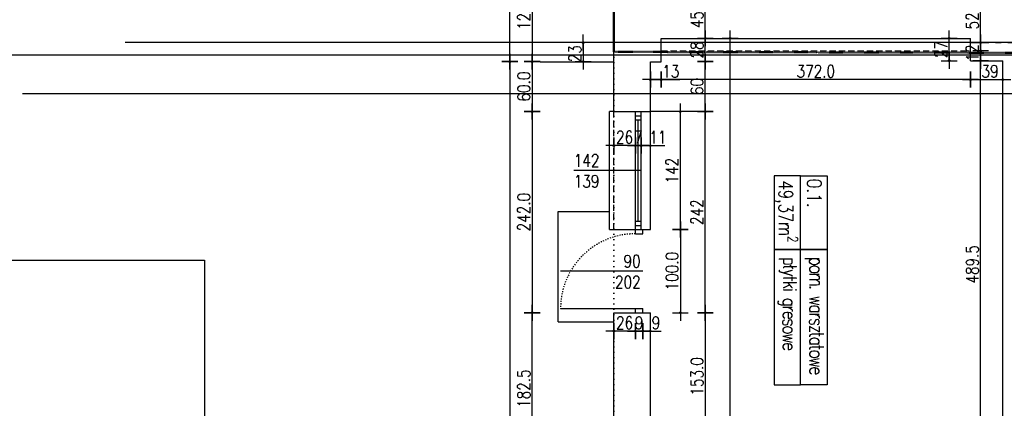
# Model space of a CAD drawing. Header units: millimetres. Extents: x 22865 to 60762, y -18816 to 15611.
# Tile 44 of 256: x 39822 to 41006, y -11410 to -10942. Entities that reach past the tile are written whole.
import ezdxf

# ---------------------------------------------------------------- set-up
doc = ezdxf.new("R2010")
doc.units = ezdxf.units.MM
for name, pattern in [('2_EGBU_A', [0]), ('DASHED', [15, 7, -8]), ('DASHED2', [0.375, 0.25, -0.125]), ('DOT', [6.35, 0, -6.35])]:
    doc.linetypes.add(name, pattern=pattern)
doc.layers.add('EGBB_L_0', color=7, linetype='2_EGBU_A', lineweight=50, true_color=0x804000)
for name, color, linetype in [('OPISY', 6, 'Continuous'), ('RAMLA', 2, 'Continuous'), ('sciany murowane', 4, 'Continuous'), ('widokowa', 2, 'Continuous'), ('wyburzenia', 14, 'Continuous'), ('WYMIARY', 6, 'Continuous')]:
    doc.layers.add(name, color=color, linetype=linetype)
doc.styles.add('1-100', font='simplex.shx', dxfattribs={"width": 0.8, "height": 15})
doc.dimstyles.new('1-100', dxfattribs={"dimscale": 0.5, "dimtxt": 100, "dimasz": 1, "dimexe": 0.18, "dimexo": 0.0625, "dimgap": 5, "dimtad": 1, "dimdec": 1, "dimzin": 0, "dimdsep": 46, "dimtxsty": '1-100', "dimblk1": 'K', "dimblk2": 'K', "dimsah": 1, "dimcen": 0.09, "dimse1": 1, "dimse2": 1, "dimadec": 0, "dimazin": 0, "dimtfac": 1, "dimtdec": 1, "dimtofl": 0, "dimtmove": 0, "dimatfit": 3, "dimldrblk": 'K', "dimfxl": 0, "dimtolj": 1, "dimtzin": 0, "dimarcsym": 0})

# ---------------------------------------------------------------- blocks, each defined once
blk = doc.blocks.new('K')
for p, q in [((-19.1, 0), (19.1, 0)), ((0, -19.1), (0, 19.1))]:
    blk.add_line(p, q)
blk.add_circle((0, 0), 2.02)
blk = doc.blocks.new('*D2451')
at = {"layer": 'WYMIARY', "color": 0, "lineweight": -2}
blk.add_line((40438, -10870.6), (40438, -10992.1), dxfattribs=at)
at = {"layer": 'WYMIARY', "color": 0, "linetype": 'ByBlock', "lineweight": -2, "xscale": 0.5, "yscale": 0.5, "zscale": 0.5}
for p, rotation in [((40438, -10870.1), 89.9999999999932), ((40438, -10992.6), 269.9999999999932)]:
    blk.add_blockref('K', p, dxfattribs=dict(at, rotation=rotation))
at = {"layer": 'WYMIARY', "color": 0, "ltscale": 0.2, "insert": (40428, -10931.4), "char_height": 15, "attachment_point": 5, "rotation": 90, "style": '1-100'}
blk.add_mtext('\\A1;122.5', dxfattribs=at)
blk = doc.blocks.new('*D2452')
at = {"layer": 'WYMIARY', "color": 0, "lineweight": -2}
blk.add_line((40438, -10993.1), (40438, -11052.1), dxfattribs=at)
at = {"layer": 'WYMIARY', "color": 0, "linetype": 'ByBlock', "lineweight": -2, "xscale": 0.5, "yscale": 0.5, "zscale": 0.5}
for p, rotation in [((40438, -10992.6), 89.99999999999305), ((40438, -11052.6), 269.9999999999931)]:
    blk.add_blockref('K', p, dxfattribs=dict(at, rotation=rotation))
at = {"layer": 'WYMIARY', "color": 0, "ltscale": 0.2, "insert": (40428, -11022.6), "char_height": 15, "attachment_point": 5, "rotation": 90, "style": '1-100'}
blk.add_mtext('\\A1;60.0', dxfattribs=at)
blk = doc.blocks.new('*D2453')
at = {"layer": 'WYMIARY', "color": 0, "lineweight": -2}
blk.add_line((40646.3, -11294.1), (40646.3, -11053.1), dxfattribs=at)
at = {"layer": 'WYMIARY', "color": 0, "linetype": 'ByBlock', "lineweight": -2, "xscale": 0.5, "yscale": 0.5, "zscale": 0.5}
for p, rotation in [((40646.3, -11052.6), 90), ((40646.3, -11294.6), 270)]:
    blk.add_blockref('K', p, dxfattribs=dict(at, rotation=rotation))
at = {"layer": 'WYMIARY', "color": 0, "ltscale": 0.2, "insert": (40636.3, -11173.6), "char_height": 15, "attachment_point": 5, "rotation": 90, "style": '1-100'}
blk.add_mtext('\\A1;242', dxfattribs=at)
blk = doc.blocks.new('*D2454')
at = {"layer": 'WYMIARY', "color": 0, "lineweight": -2}
blk.add_line((40616.3, -11194.1), (40616.3, -11053.1), dxfattribs=at)
at = {"layer": 'WYMIARY', "color": 0, "linetype": 'ByBlock', "lineweight": -2, "xscale": 0.5, "yscale": 0.5, "zscale": 0.5}
for p, rotation in [((40616.3, -11052.6), 89.99999999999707), ((40616.3, -11194.6), 269.999999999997)]:
    blk.add_blockref('K', p, dxfattribs=dict(at, rotation=rotation))
at = {"layer": 'WYMIARY', "color": 0, "ltscale": 0.2, "insert": (40606.3, -11123.6), "char_height": 15, "attachment_point": 5, "rotation": 90, "style": '1-100'}
blk.add_mtext('\\A1;142', dxfattribs=at)
blk = doc.blocks.new('*D2455')
at = {"layer": 'WYMIARY', "color": 0, "lineweight": -2}
blk.add_line((40646.3, -11052.1), (40646.3, -10993.1), dxfattribs=at)
at = {"layer": 'WYMIARY', "color": 0, "linetype": 'ByBlock', "lineweight": -2, "xscale": 0.5, "yscale": 0.5, "zscale": 0.5}
for p, rotation in [((40646.3, -10992.6), 90), ((40646.3, -11052.6), 270)]:
    blk.add_blockref('K', p, dxfattribs=dict(at, rotation=rotation))
at = {"layer": 'WYMIARY', "color": 0, "ltscale": 0.2, "insert": (40636.3, -11022.6), "char_height": 15, "attachment_point": 5, "rotation": 90, "style": '1-100'}
blk.add_mtext('\\A1;60', dxfattribs=at)
blk = doc.blocks.new('*D2456')
at = {"layer": 'WYMIARY', "color": 0, "lineweight": -2}
blk.add_line((40561.7, -11093.5), (40536.7, -11093.5), dxfattribs=at)
at = {"layer": 'WYMIARY', "color": 0, "linetype": 'ByBlock', "lineweight": -2, "xscale": 0.5, "yscale": 0.5, "zscale": 0.5, "rotation": 180}
blk.add_blockref('K', (40536.2, -11093.5), dxfattribs=at)
at = {"layer": 'WYMIARY', "color": 0, "linetype": 'ByBlock', "lineweight": -2, "xscale": 0.5, "yscale": 0.5, "zscale": 0.5}
blk.add_blockref('K', (40562.2, -11093.5), dxfattribs=at)
at = {"layer": 'WYMIARY', "color": 0, "ltscale": 0.2, "insert": (40549.2, -11083.5), "char_height": 15, "attachment_point": 5, "style": '1-100'}
blk.add_mtext('\\A1;26', dxfattribs=at)
blk = doc.blocks.new('*D2457')
at = {"layer": 'WYMIARY', "color": 0, "lineweight": -2}
blk.add_line((40562.7, -11093.5), (40568.7, -11093.5), dxfattribs=at)
at = {"layer": 'WYMIARY', "color": 0, "linetype": 'ByBlock', "lineweight": -2, "xscale": 0.5, "yscale": 0.5, "zscale": 0.5, "rotation": 180}
blk.add_blockref('K', (40562.2, -11093.5), dxfattribs=at)
at = {"layer": 'WYMIARY', "color": 0, "linetype": 'ByBlock', "lineweight": -2, "xscale": 0.5, "yscale": 0.5, "zscale": 0.5}
blk.add_blockref('K', (40569.2, -11093.5), dxfattribs=at)
at = {"layer": 'WYMIARY', "color": 0, "ltscale": 0.2, "insert": (40565.7, -11083.5), "char_height": 15, "attachment_point": 5, "style": '1-100'}
blk.add_mtext('\\A1;7', dxfattribs=at)
blk = doc.blocks.new('*D2458')
at = {"layer": 'WYMIARY', "color": 0, "lineweight": -2}
for p, q in [((40569.7, -11093.5), (40579.7, -11093.5)), ((40580.2, -11093.5), (40597.7, -11093.5))]:
    blk.add_line(p, q, dxfattribs=at)
at = {"layer": 'WYMIARY', "color": 0, "linetype": 'ByBlock', "lineweight": -2, "xscale": 0.5, "yscale": 0.5, "zscale": 0.5, "rotation": 180}
blk.add_blockref('K', (40569.2, -11093.5), dxfattribs=at)
at = {"layer": 'WYMIARY', "color": 0, "linetype": 'ByBlock', "lineweight": -2, "xscale": 0.5, "yscale": 0.5, "zscale": 0.5}
blk.add_blockref('K', (40580.2, -11093.5), dxfattribs=at)
at = {"layer": 'WYMIARY', "color": 0, "ltscale": 0.2, "insert": (40589.2, -11083.5), "char_height": 15, "attachment_point": 5, "style": '1-100'}
blk.add_mtext('\\A1;11', dxfattribs=at)
blk = doc.blocks.new('*D2459')
at = {"layer": 'WYMIARY', "color": 0, "lineweight": -2}
blk.add_line((40646.3, -10992.1), (40646.3, -10965.1), dxfattribs=at)
at = {"layer": 'WYMIARY', "color": 0, "linetype": 'ByBlock', "lineweight": -2, "xscale": 0.5, "yscale": 0.5, "zscale": 0.5}
for p, rotation in [((40646.3, -10964.6), 89.9999999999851), ((40646.3, -10992.6), 269.9999999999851)]:
    blk.add_blockref('K', p, dxfattribs=dict(at, rotation=rotation))
at = {"layer": 'WYMIARY', "color": 0, "ltscale": 0.2, "insert": (40636.3, -10978.6), "char_height": 15, "attachment_point": 5, "rotation": 90, "style": '1-100'}
blk.add_mtext('\\A1;28', dxfattribs=at)
blk = doc.blocks.new('*D2460')
at = {"layer": 'WYMIARY', "color": 0, "lineweight": -2}
blk.add_line((40646.3, -10964.1), (40646.3, -10920.1), dxfattribs=at)
at = {"layer": 'WYMIARY', "color": 0, "linetype": 'ByBlock', "lineweight": -2, "xscale": 0.5, "yscale": 0.5, "zscale": 0.5}
for p, rotation in [((40646.3, -10919.6), 90), ((40646.3, -10964.6), 270)]:
    blk.add_blockref('K', p, dxfattribs=dict(at, rotation=rotation))
at = {"layer": 'WYMIARY', "color": 0, "ltscale": 0.2, "insert": (40636.3, -10942.1), "char_height": 15, "attachment_point": 5, "rotation": 90, "style": '1-100'}
blk.add_mtext('\\A1;45', dxfattribs=at)
blk = doc.blocks.new('*D2461')
at = {"layer": 'WYMIARY', "color": 0, "lineweight": -2}
blk.add_line((40964.7, -11014.2), (40593.7, -11014.2), dxfattribs=at)
at = {"layer": 'WYMIARY', "color": 0, "linetype": 'ByBlock', "lineweight": -2, "xscale": 0.5, "yscale": 0.5, "zscale": 0.5, "rotation": 180}
blk.add_blockref('K', (40593.2, -11014.2), dxfattribs=at)
at = {"layer": 'WYMIARY', "color": 0, "linetype": 'ByBlock', "lineweight": -2, "xscale": 0.5, "yscale": 0.5, "zscale": 0.5}
blk.add_blockref('K', (40965.2, -11014.2), dxfattribs=at)
at = {"layer": 'WYMIARY', "color": 0, "ltscale": 0.2, "insert": (40779.2, -11004.2), "char_height": 15, "attachment_point": 5, "style": '1-100'}
blk.add_mtext('\\A1;372.0', dxfattribs=at)
blk = doc.blocks.new('*D2462')
at = {"layer": 'WYMIARY', "color": 0, "lineweight": -2}
blk.add_line((40939.7, -10991.1), (40939.7, -10965.1), dxfattribs=at)
at = {"layer": 'WYMIARY', "color": 0, "linetype": 'ByBlock', "lineweight": -2, "xscale": 0.5, "yscale": 0.5, "zscale": 0.5}
for p, rotation in [((40939.7, -10964.6), 90), ((40939.7, -10991.6), 270)]:
    blk.add_blockref('K', p, dxfattribs=dict(at, rotation=rotation))
at = {"layer": 'WYMIARY', "color": 0, "ltscale": 0.2, "insert": (40929.7, -10978.1), "char_height": 15, "attachment_point": 5, "rotation": 90, "style": '1-100'}
blk.add_mtext('\\A1;27', dxfattribs=at)
blk = doc.blocks.new('*D2463')
at = {"layer": 'WYMIARY', "color": 0, "lineweight": -2}
blk.add_line((40965.7, -11014.2), (41003.7, -11014.2), dxfattribs=at)
at = {"layer": 'WYMIARY', "color": 0, "linetype": 'ByBlock', "lineweight": -2, "xscale": 0.5, "yscale": 0.5, "zscale": 0.5}
for p, rotation in [((40965.2, -11014.2), 179.9999999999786), ((41004.2, -11014.2), 359.9999999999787)]:
    blk.add_blockref('K', p, dxfattribs=dict(at, rotation=rotation))
at = {"layer": 'WYMIARY', "color": 0, "ltscale": 0.2, "insert": (40988.7, -11004.2), "char_height": 15, "attachment_point": 5, "style": '1-100'}
blk.add_mtext('\\A1;39', dxfattribs=at)
blk = doc.blocks.new('*D2464')
at = {"layer": 'WYMIARY', "color": 0, "lineweight": -2}
for p, q in [((40571.7, -11316.7), (40579.7, -11316.7)), ((40580.2, -11316.7), (40593.1, -11316.7))]:
    blk.add_line(p, q, dxfattribs=at)
at = {"layer": 'WYMIARY', "color": 0, "linetype": 'ByBlock', "lineweight": -2, "xscale": 0.5, "yscale": 0.5, "zscale": 0.5, "rotation": 180}
blk.add_blockref('K', (40571.2, -11316.7), dxfattribs=at)
at = {"layer": 'WYMIARY', "color": 0, "linetype": 'ByBlock', "lineweight": -2, "xscale": 0.5, "yscale": 0.5, "zscale": 0.5}
blk.add_blockref('K', (40580.2, -11316.7), dxfattribs=at)
at = {"layer": 'WYMIARY', "color": 0, "ltscale": 0.2, "insert": (40586.9, -11306.7), "char_height": 15, "attachment_point": 5, "style": '1-100'}
blk.add_mtext('\\A1;9', dxfattribs=at)
blk = doc.blocks.new('*D2465')
at = {"layer": 'WYMIARY', "color": 0, "lineweight": -2}
blk.add_line((40438, -11053.1), (40438, -11294.1), dxfattribs=at)
at = {"layer": 'WYMIARY', "color": 0, "linetype": 'ByBlock', "lineweight": -2, "xscale": 0.5, "yscale": 0.5, "zscale": 0.5}
for p, rotation in [((40438, -11052.6), 89.99999999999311), ((40438, -11294.6), 269.9999999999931)]:
    blk.add_blockref('K', p, dxfattribs=dict(at, rotation=rotation))
at = {"layer": 'WYMIARY', "color": 0, "ltscale": 0.2, "insert": (40428, -11173.6), "char_height": 15, "attachment_point": 5, "rotation": 90, "style": '1-100'}
blk.add_mtext('\\A1;242.0', dxfattribs=at)
blk = doc.blocks.new('*D2466')
at = {"layer": 'WYMIARY', "color": 0, "lineweight": -2}
blk.add_line((40646.3, -11295.1), (40646.3, -11447.1), dxfattribs=at)
at = {"layer": 'WYMIARY', "color": 0, "linetype": 'ByBlock', "lineweight": -2, "xscale": 0.5, "yscale": 0.5, "zscale": 0.5}
for p, rotation in [((40646.3, -11294.6), 89.99999999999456), ((40646.3, -11447.6), 269.9999999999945)]:
    blk.add_blockref('K', p, dxfattribs=dict(at, rotation=rotation))
at = {"layer": 'WYMIARY', "color": 0, "ltscale": 0.2, "insert": (40636.3, -11371.1), "char_height": 15, "attachment_point": 5, "rotation": 90, "style": '1-100'}
blk.add_mtext('\\A1;153.0', dxfattribs=at)
blk = doc.blocks.new('*D2467')
at = {"layer": 'WYMIARY', "color": 0, "lineweight": -2}
blk.add_line((40438, -11476.6), (40438, -11295.1), dxfattribs=at)
at = {"layer": 'WYMIARY', "color": 0, "linetype": 'ByBlock', "lineweight": -2, "xscale": 0.5, "yscale": 0.5, "zscale": 0.5}
for p, rotation in [((40438, -11294.6), 89.99999999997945), ((40438, -11477.1), 269.9999999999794)]:
    blk.add_blockref('K', p, dxfattribs=dict(at, rotation=rotation))
at = {"layer": 'WYMIARY', "color": 0, "ltscale": 0.2, "insert": (40428, -11385.9), "char_height": 15, "attachment_point": 5, "rotation": 90, "style": '1-100'}
blk.add_mtext('\\A1;182.5', dxfattribs=at)
blk = doc.blocks.new('*D2486')
at = {"layer": 'WYMIARY', "color": 0, "lineweight": -2}
blk.add_line((40561.7, -11316.7), (40536.7, -11316.7), dxfattribs=at)
at = {"layer": 'WYMIARY', "color": 0, "linetype": 'ByBlock', "lineweight": -2, "xscale": 0.5, "yscale": 0.5, "zscale": 0.5}
for p, rotation in [((40536.2, -11316.7), 180.000000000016), ((40562.2, -11316.7), 1.603391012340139e-11)]:
    blk.add_blockref('K', p, dxfattribs=dict(at, rotation=rotation))
at = {"layer": 'WYMIARY', "color": 0, "ltscale": 0.2, "insert": (40549.2, -11306.7), "char_height": 15, "attachment_point": 5, "style": '1-100'}
blk.add_mtext('\\A1;26', dxfattribs=at)
blk = doc.blocks.new('*D2487')
at = {"layer": 'WYMIARY', "color": 0, "lineweight": -2}
blk.add_line((40570.7, -11316.7), (40562.7, -11316.7), dxfattribs=at)
at = {"layer": 'WYMIARY', "color": 0, "linetype": 'ByBlock', "lineweight": -2, "xscale": 0.5, "yscale": 0.5, "zscale": 0.5}
for p, rotation in [((40562.2, -11316.7), 180.0000000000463), ((40571.2, -11316.7), 4.632018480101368e-11)]:
    blk.add_blockref('K', p, dxfattribs=dict(at, rotation=rotation))
at = {"layer": 'WYMIARY', "color": 0, "ltscale": 0.2, "insert": (40566.7, -11306.7), "char_height": 15, "attachment_point": 5, "style": '1-100'}
blk.add_mtext('\\A1;9', dxfattribs=at)
blk = doc.blocks.new('*D2495')
at = {"layer": 'WYMIARY', "color": 0, "lineweight": -2, "ltscale": 0.2}
blk.add_line((40676.3, -12152.1), (40676.3, -10965.1), dxfattribs=at)
at = {"layer": 'WYMIARY', "color": 0, "linetype": 'ByBlock', "lineweight": -2, "xscale": 0.5, "yscale": 0.5, "zscale": 0.5}
for p, rotation in [((40676.3, -10964.6), 89.99999999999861), ((40676.3, -12152.6), 269.9999999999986)]:
    blk.add_blockref('K', p, dxfattribs=dict(at, rotation=rotation))
at = {"layer": 'WYMIARY', "color": 0, "ltscale": 0.2, "insert": (40666.3, -11558.6), "char_height": 15, "attachment_point": 5, "rotation": 90, "style": '1-100'}
blk.add_mtext('\\A1;1188.0', dxfattribs=at)
blk = doc.blocks.new('*D2534')
at = {"layer": 'WYMIARY', "color": 0, "lineweight": -2, "ltscale": 0.2}
blk.add_line((40616.3, -11195.1), (40616.3, -11294.1), dxfattribs=at)
at = {"layer": 'WYMIARY', "color": 0, "linetype": 'ByBlock', "lineweight": -2, "xscale": 0.5, "yscale": 0.5, "zscale": 0.5}
for p, rotation in [((40616.3, -11194.6), 90), ((40616.3, -11294.6), 270)]:
    blk.add_blockref('K', p, dxfattribs=dict(at, rotation=rotation))
at = {"layer": 'WYMIARY', "color": 0, "ltscale": 0.2, "insert": (40606.3, -11244.6), "char_height": 15, "attachment_point": 5, "rotation": 90, "style": '1-100'}
blk.add_mtext('\\A1;100.0', dxfattribs=at)
blk = doc.blocks.new('*D2542')
at = {"layer": 'WYMIARY', "color": 0, "lineweight": -2, "ltscale": 0.2}
blk.add_line((40977.5, -11480.6), (40977.5, -10992.1), dxfattribs=at)
at = {"layer": 'WYMIARY', "color": 0, "linetype": 'ByBlock', "lineweight": -2, "xscale": 0.5, "yscale": 0.5, "zscale": 0.5}
for p, rotation in [((40977.5, -10991.6), 90), ((40977.5, -11481.1), 270)]:
    blk.add_blockref('K', p, dxfattribs=dict(at, rotation=rotation))
at = {"layer": 'WYMIARY', "color": 0, "ltscale": 0.2, "insert": (40967.5, -11236.4), "char_height": 15, "attachment_point": 5, "rotation": 90, "style": '1-100'}
blk.add_mtext('\\A1;489.5', dxfattribs=at)
blk = doc.blocks.new('*D2543')
at = {"layer": 'WYMIARY', "color": 0, "lineweight": -2}
for p, q in [((40580.7, -11014.2), (40592.7, -11014.2)), ((40593.2, -11014.2), (40615.8, -11014.2))]:
    blk.add_line(p, q, dxfattribs=at)
at = {"layer": 'WYMIARY', "color": 0, "linetype": 'ByBlock', "lineweight": -2, "xscale": 0.5, "yscale": 0.5, "zscale": 0.5, "rotation": 180}
blk.add_blockref('K', (40580.2, -11014.2), dxfattribs=at)
at = {"layer": 'WYMIARY', "color": 0, "linetype": 'ByBlock', "lineweight": -2, "xscale": 0.5, "yscale": 0.5, "zscale": 0.5}
blk.add_blockref('K', (40593.2, -11014.2), dxfattribs=at)
at = {"layer": 'WYMIARY', "color": 0, "ltscale": 0.2, "insert": (40604.8, -11004.2), "char_height": 15, "attachment_point": 5, "style": '1-100'}
blk.add_mtext('\\A1;13', dxfattribs=at)
blk = doc.blocks.new('*D2627')
at = {"layer": 'WYMIARY', "color": 0, "lineweight": -2, "ltscale": 0.2}
blk.add_line((40411.1, -10993.1), (40411.1, -14001.6), dxfattribs=at)
at = {"layer": 'WYMIARY', "color": 0, "linetype": 'ByBlock', "lineweight": -2, "xscale": 0.5, "yscale": 0.5, "zscale": 0.5}
for p, rotation in [((40411.1, -10992.6), 90), ((40411.1, -14002.1), 270)]:
    blk.add_blockref('K', p, dxfattribs=dict(at, rotation=rotation))
at = {"layer": 'WYMIARY', "color": 0, "ltscale": 0.2, "insert": (40401.1, -12497.4), "char_height": 15, "attachment_point": 5, "rotation": 90, "style": '1-100'}
blk.add_mtext('\\A1;3009.5', dxfattribs=at)
blk = doc.blocks.new('*D2628')
at = {"layer": 'WYMIARY', "color": 0, "lineweight": -2, "ltscale": 0.2}
blk.add_line((40411.1, -10992.1), (40411.1, -10306.1), dxfattribs=at)
at = {"layer": 'WYMIARY', "color": 0, "linetype": 'ByBlock', "lineweight": -2, "xscale": 0.5, "yscale": 0.5, "zscale": 0.5}
for p, rotation in [((40411.1, -10305.6), 90), ((40411.1, -10992.6), 270)]:
    blk.add_blockref('K', p, dxfattribs=dict(at, rotation=rotation))
at = {"layer": 'WYMIARY', "color": 0, "ltscale": 0.2, "insert": (40401.1, -10649.1), "char_height": 15, "attachment_point": 5, "rotation": 90, "style": '1-100'}
blk.add_mtext('\\A1;687.0', dxfattribs=at)
blk = doc.blocks.new('*D2665')
at = {"layer": 'WYMIARY', "color": 0, "lineweight": -2}
blk.add_line((40977.5, -10969.1), (40977.5, -10918.1), dxfattribs=at)
at = {"layer": 'WYMIARY', "color": 0, "linetype": 'ByBlock', "lineweight": -2, "xscale": 0.5, "yscale": 0.5, "zscale": 0.5}
for p, rotation in [((40977.5, -10917.6), 90), ((40977.5, -10969.6), 270)]:
    blk.add_blockref('K', p, dxfattribs=dict(at, rotation=rotation))
at = {"layer": 'WYMIARY', "color": 0, "ltscale": 0.2, "insert": (40967.5, -10943.6), "char_height": 15, "attachment_point": 5, "rotation": 90, "style": '1-100'}
blk.add_mtext('\\A1;52', dxfattribs=at)
blk = doc.blocks.new('*D2666')
at = {"layer": 'WYMIARY', "color": 0, "lineweight": -2}
blk.add_line((40977.5, -10980.1), (40977.5, -10991.1), dxfattribs=at)
at = {"layer": 'WYMIARY', "color": 0, "linetype": 'ByBlock', "lineweight": -2, "xscale": 0.5, "yscale": 0.5, "zscale": 0.5}
for p, rotation in [((40977.5, -10979.6), 90), ((40977.5, -10991.6), 270)]:
    blk.add_blockref('K', p, dxfattribs=dict(at, rotation=rotation))
at = {"layer": 'WYMIARY', "color": 0, "ltscale": 0.2, "insert": (40967.5, -10982.1), "char_height": 15, "attachment_point": 5, "rotation": 90, "style": '1-100'}
blk.add_mtext('\\A1;12', dxfattribs=at)
blk = doc.blocks.new('*D2724')
at = {"layer": 'WYMIARY', "color": 0, "lineweight": -2}
blk.add_line((40499.5, -10970.1), (40499.5, -10992.1), dxfattribs=at)
at = {"layer": 'WYMIARY', "color": 0, "linetype": 'ByBlock', "lineweight": -2, "xscale": 0.5, "yscale": 0.5, "zscale": 0.5}
for p, rotation in [((40499.5, -10969.6), 90), ((40499.5, -10992.6), 270)]:
    blk.add_blockref('K', p, dxfattribs=dict(at, rotation=rotation))
at = {"layer": 'WYMIARY', "color": 0, "ltscale": 0.2, "insert": (40489.5, -10983.1), "char_height": 15, "attachment_point": 5, "rotation": 90, "style": '1-100'}
blk.add_mtext('\\A1;23', dxfattribs=at)

msp = doc.modelspace()

# ---------------------------------------------------------------- linework, layer by layer
at = {"layer": 'EGBB_L_0', "linetype": '2_EGBU_A'}
msp.add_line((40536.19, -10305.65), (40536.19, -10980.86), dxfattribs=at)
at = {"layer": 'EGBB_L_0', "linetype": 'DASHED', "ltscale": 0.02}
msp.add_line((40536.19, -10980.86), (41022.43, -10981.94), dxfattribs=at)
at = {"layer": 'OPISY'}
for points in [[(40760.97, -11218.62), (40760.97, -11130), (40729.04, -11130), (40729.04, -11218.62)], [(40792.91, -11130), (40792.91, -11218.62), (40760.97, -11218.62), (40760.97, -11130)], [(40760.97, -11381.47), (40760.97, -11218.62), (40729.04, -11218.62), (40729.04, -11381.47)], [(40792.91, -11218.62), (40792.91, -11381.47), (40760.97, -11381.47), (40760.97, -11218.62)], [(40760.97, -11381.47), (40760.97, -11218.62), (40792.91, -11218.62), (40792.91, -11381.47)]]:
    msp.add_lwpolyline(points, close=True, dxfattribs=at)
at = {"layer": 'RAMLA', "color": 2}
msp.add_lwpolyline([(32935.14, -11231.39), (40044.04, -11231.39), (40044.04, -15296.39), (32935.14, -15296.39)], close=True, dxfattribs=at)
at = {"layer": 'sciany murowane', "ltscale": 0.2}
for p, q in [((40536.19, -11052.65), (40536.19, -10870.15)), ((40580.19, -11052.65), (40580.19, -10992.65)), ((40536.19, -11052.65), (40580.19, -11052.65)), ((40536.19, -11477.15), (40536.19, -11294.65)), ((40536.19, -11294.65), (40580.19, -11294.65)), ((40580.19, -11447.65), (40580.19, -11294.65))]:
    msp.add_line(p, q, dxfattribs=at)
at = {"layer": 'sciany murowane', "ltscale": 20}
for p, q in [((40593.19, -10992.65), (40593.19, -10964.65)), ((40593.19, -10964.65), (40965.19, -10964.65)), ((40965.19, -10991.65), (40965.19, -10964.65)), ((40580.19, -10992.65), (40593.19, -10992.65)), ((40965.19, -10991.65), (41004.19, -10991.65)), ((41004.19, -12152.65), (41004.19, -10991.65))]:
    msp.add_line(p, q, dxfattribs=at)
at = {"layer": 'sciany murowane', "linetype": 'DASHED'}
for p, q in [((40593.19, -10969.65), (40536.19, -10969.65)), ((40965.19, -10969.65), (41030.19, -10969.65))]:
    msp.add_line(p, q, dxfattribs=at)
at = {"layer": 'sciany murowane', "color": 2, "ltscale": 0.2}
for p, q in [((40531.19, -11194.65), (40531.19, -11052.65)), ((40536.19, -11052.65), (40531.19, -11052.65)), ((40562.19, -11199.65), (40562.19, -11052.65)), ((40562.19, -11057.65), (40569.19, -11057.65)), ((40569.19, -11194.65), (40569.19, -11052.65)), ((40580.19, -11194.65), (40580.19, -11052.65)), ((40562.19, -11062.65), (40569.19, -11062.65)), ((40562.19, -11184.65), (40569.19, -11184.65)), ((40562.19, -11189.65), (40569.19, -11189.65)), ((40531.19, -11194.65), (40580.19, -11194.65)), ((40562.19, -11199.65), (40571.19, -11199.65)), ((40571.19, -11199.65), (40571.19, -11194.65)), ((40472.19, -11289.65), (40571.19, -11289.65)), ((40562.19, -11294.65), (40562.19, -11289.65)), ((40571.19, -11294.65), (40571.19, -11289.65))]:
    msp.add_line(p, q, dxfattribs=at)
at = {"layer": 'widokowa', "ltscale": 0.2}
msp.add_line((41389.01, -10969.65), (39948.56, -10969.65), dxfattribs=at)
at = {"layer": 'widokowa', "color": 1, "linetype": 'DASHED2', "ltscale": 30}
for p, q in [((40593.19, -10979.65), (40965.19, -10979.65)), ((40536.19, -11194.65), (40536.19, -11052.65))]:
    msp.add_line(p, q, dxfattribs=at)
at = {"layer": 'widokowa', "color": 1, "ltscale": 0.2}
for p, q in [((40565.69, -11184.65), (40565.69, -11062.65)), ((40469.19, -11305.65), (40469.19, -11172.65)), ((40469.19, -11172.65), (40531.19, -11172.65)), ((40469.19, -11305.65), (40536.19, -11305.65))]:
    msp.add_line(p, q, dxfattribs=at)
at = {"layer": 'widokowa', "color": 1, "linetype": 'DASHED', "ltscale": 0.2}
msp.add_arc((40562.19, -11289.65), 90, 90, 180, dxfattribs=at)
at = {"layer": 'wyburzenia', "linetype": 'DOT'}
msp.add_line((40536.19, -10980.86), (40536.19, -13983.21), dxfattribs=at)
at = {"layer": 'WYMIARY'}
msp.add_line((40447.53, -10992.65), (40536.19, -10992.65), dxfattribs=at)
at = {"layer": 'WYMIARY', "ltscale": 0.2}
for p, q in [((41121.8, -11031.15), (39825.05, -11031.15)), ((40636.76, -11052.65), (40580.19, -11052.65)), ((40569.19, -11123.65), (40487.97, -11123.65)), ((40571.19, -11244.65), (40472.19, -11244.65))]:
    msp.add_line(p, q, dxfattribs=at)
msp.add_lwpolyline([(29895.74, -10984.56), (49905.31, -10984.56), (49905.31, -15363.85), (29895.74, -15363.85)], close=True, dxfattribs=at)

# ---------------------------------------------------------------- texts
at = {"layer": 'OPISY', "color": 1, "insert": (40743.51, -11135.52), "char_height": 17, "width": 183.8811, "attachment_point": 4, "rotation": 270, "style": '1-100'}
msp.add_mtext('\\A1;{\\T0.95;\\Fsimplex8|c238;49,37m{\\H0.7x;\\S2^ ;}}', dxfattribs=at)
at = {"layer": 'OPISY', "color": 2, "insert": (40777.44, -11133.35), "char_height": 17, "width": 183.8811, "attachment_point": 4, "rotation": 270, "style": '1-100'}
msp.add_mtext('{\\Fsimplex8|c238;0.1.}', dxfattribs=at)
at = {"layer": 'OPISY', "char_height": 17, "width": 302.1591, "attachment_point": 4, "rotation": 270, "style": '1-100'}
for s, insert in [('{\\T0.8;\\Fsimplex8|c238;płytki gresowe}', (40745.26, -11227.75)), ('{\\T0.8;\\Fsimplex8|c238;pom. warsztatowe }', (40777.44, -11227.46))]:
    msp.add_mtext(s, dxfattribs=dict(at, insert=insert))
at = {"layer": 'WYMIARY', "ltscale": 0.2, "char_height": 15, "width": 63.8053, "attachment_point": 1, "style": '1-100'}
for s, insert in [('142\\P139', (40488.13, -11103.97)), ('\\pxqr;90\\P202\\P\\pq*;', (40504.71, -11225.19))]:
    msp.add_mtext(s, dxfattribs=dict(at, insert=insert))

# ---------------------------------------------------------------- dimensions: what is measured, and where the dimension line sits
at = {"layer": 'WYMIARY', "ltscale": 0.2}
for base, p1, p2, picture, middle in [((40411.12, -10305.65), (40401.56, -10992.65), (40536.19, -10305.65), '*D2628', (40401.12, -10649.15)), ((40411.12, -14002.15), (40428.42, -10992.65), (40428.42, -14002.15), '*D2627', (40401.12, -12497.4)), ((40977.47, -10991.65), (40959.32, -11481.15), (40965.19, -10991.65), '*D2542', (40967.47, -11236.4)), ((40616.31, -11294.65), (40580.19, -11194.65), (40580.19, -11294.65), '*D2534', (40606.31, -11244.65))]:
    dim = msp.add_linear_dim(base=base, p1=p1, p2=p2, angle=270, dimstyle='1-100', dxfattribs=at)
    dim.commit()
    dim.dimension.update_dxf_attribs({"geometry": picture, "text_midpoint": middle})
at = {"layer": 'WYMIARY'}
for p1, p2, distance, override, picture, middle in [((40470.3, -10870.15), (40470.3, -10992.65), -32.33, {"dimtxsty": '1-100', "dimldrblk": 'K'}, '*D2451', (40427.97, -10931.4)), ((40671.43, -10964.65), (40671.43, -10919.65), 25.11, {"dimdec": 0, "dimtxsty": '1-100', "dimldrblk": 'K'}, '*D2460', (40636.32, -10942.15)), ((40636.76, -10992.65), (40636.76, -10964.65), -9.56, {"dimdec": 0, "dimtxsty": '1-100', "dimldrblk": 'K'}, '*D2459', (40636.32, -10978.65)), ((40943.33, -10991.65), (40943.33, -10964.65), 3.67, {"dimdec": 0, "dimtxsty": '1-100', "dimldrblk": 'K'}, '*D2462', (40929.66, -10978.15)), ((40480.87, -10992.65), (40480.87, -11052.65), -42.9, {"dimtxsty": '1-100', "dimldrblk": 'K'}, '*D2452', (40427.97, -11022.65)), ((40636.76, -11052.65), (40636.76, -10992.65), -9.56, {"dimdec": 0, "dimtxsty": '1-100', "dimldrblk": 'K'}, '*D2455', (40636.32, -11022.65)), ((40965.19, -11003.4), (40593.19, -11003.4), 10.82, {"dimtxsty": '1-100', "dimldrblk": 'K'}, '*D2461', (40779.19, -11004.23)), ((40472.43, -11052.65), (40472.43, -11294.65), -34.46, {"dimtxsty": '1-100', "dimldrblk": 'K'}, '*D2465', (40427.97, -11173.65)), ((40565.04, -11194.65), (40565.04, -11052.65), -51.26, {"dimdec": 0, "dimtxsty": '1-100', "dimldrblk": 'K'}, '*D2454', (40606.31, -11123.65)), ((40582.42, -11294.65), (40582.42, -11052.65), -63.9, {"dimdec": 0, "dimtxsty": '1-100', "dimldrblk": 'K'}, '*D2453', (40636.32, -11173.65)), ((40562.19, -11091.04), (40536.19, -11091.04), 2.46, {"dimdec": 0, "dimtxsty": '1-100', "dimldrblk": 'K'}, '*D2456', (40549.19, -11083.5)), ((40569.19, -11093.5), (40580.19, -11093.5), 0, {"dimdec": 0, "dimtxsty": '1-100', "dimldrblk": 'K'}, '*D2458', (40589.19, -11083.5)), ((40454.04, -11477.15), (40454.04, -11294.65), 16.07, {"dimtxsty": '1-100', "dimldrblk": 'K'}, '*D2467', (40427.97, -11385.9)), ((40636.76, -11294.65), (40636.76, -11447.65), 9.56, {"dimtxsty": '1-100', "dimldrblk": 'K'}, '*D2466', (40636.32, -11371.15)), ((40562.19, -11307.16), (40536.19, -11307.16), 9.56, {"dimdec": 0, "dimtxsty": '1-100', "dimldrblk": 'K'}, '*D2486', (40549.19, -11306.72)), ((40571.19, -11306.18), (40580.19, -11306.18), -10.54, {"dimdec": 0, "dimtxsty": '1-100', "dimldrblk": 'K'}, '*D2464', (40586.9, -11306.72))]:
    dim = msp.add_aligned_dim(p1=p1, p2=p2, distance=distance, dimstyle='1-100', override=override, dxfattribs=at)
    dim.commit()
    dim.dimension.update_dxf_attribs({"geometry": picture, "text_midpoint": middle})
dim = msp.add_linear_dim(base=(40977.47, -10917.65), p1=(41052.35, -10969.65), p2=(41052.35, -10917.65), angle=270, dimstyle='1-100', override={"dimdec": 0, "dimtxsty": '1-100', "dimldrblk": 'K'}, dxfattribs=at)
dim.commit()
dim.dimension.update_dxf_attribs({"geometry": '*D2665', "text_midpoint": (40967.47, -10943.65)})
at = {"layer": 'WYMIARY', "ltscale": 0.2}
dim = msp.add_aligned_dim(p1=(40688.66, -12152.65), p2=(40688.66, -10964.65), distance=12.35, dimstyle='1-100', dxfattribs=at)
dim.commit()
dim.dimension.update_dxf_attribs({"geometry": '*D2495', "text_midpoint": (40666.31, -11558.65)})
at = {"layer": 'WYMIARY'}
for base, p1, p2, angle, picture, middle, dimtype in [((40499.54, -10992.65), (40536.19, -10969.65), (40536.19, -10992.65), 270, '*D2724', (40499.54, -10983.09), 160), ((40977.47, -10991.65), (40981.68, -10979.65), (40981.68, -10991.65), 270, '*D2666', (40977.47, -10982.09), 160), ((41004.19, -11014.23), (40965.19, -11002.4), (41004.19, -11002.4), 360, '*D2463', (40988.72, -11014.23), 161), ((40569.19, -11093.5), (40562.19, -11121.06), (40569.19, -11121.06), 0, '*D2457', (40565.69, -11093.5), 161), ((40562.19, -11316.72), (40571.19, -11324.33), (40562.19, -11324.33), 180, '*D2487', (40566.69, -11316.72), 161)]:
    dim = msp.add_linear_dim(base=base, p1=p1, p2=p2, angle=angle, dimstyle='1-100', override={"dimdec": 0, "dimtxsty": '1-100', "dimldrblk": 'K'}, dxfattribs=at)
    dim.commit()
    dim.dimension.update_dxf_attribs({"geometry": picture, "text_midpoint": middle, "dimtype": dimtype})
dim = msp.add_linear_dim(base=(40593.19, -11014.23), p1=(40580.19, -10992.65), p2=(40593.19, -10969.65), dimstyle='1-100', override={"dimdec": 0, "dimtxsty": '1-100', "dimldrblk": 'K'}, dxfattribs=at)
dim.commit()
dim.dimension.update_dxf_attribs({"geometry": '*D2543', "text_midpoint": (40604.76, -11004.23)})

doc.saveas('drawing.dxf')
